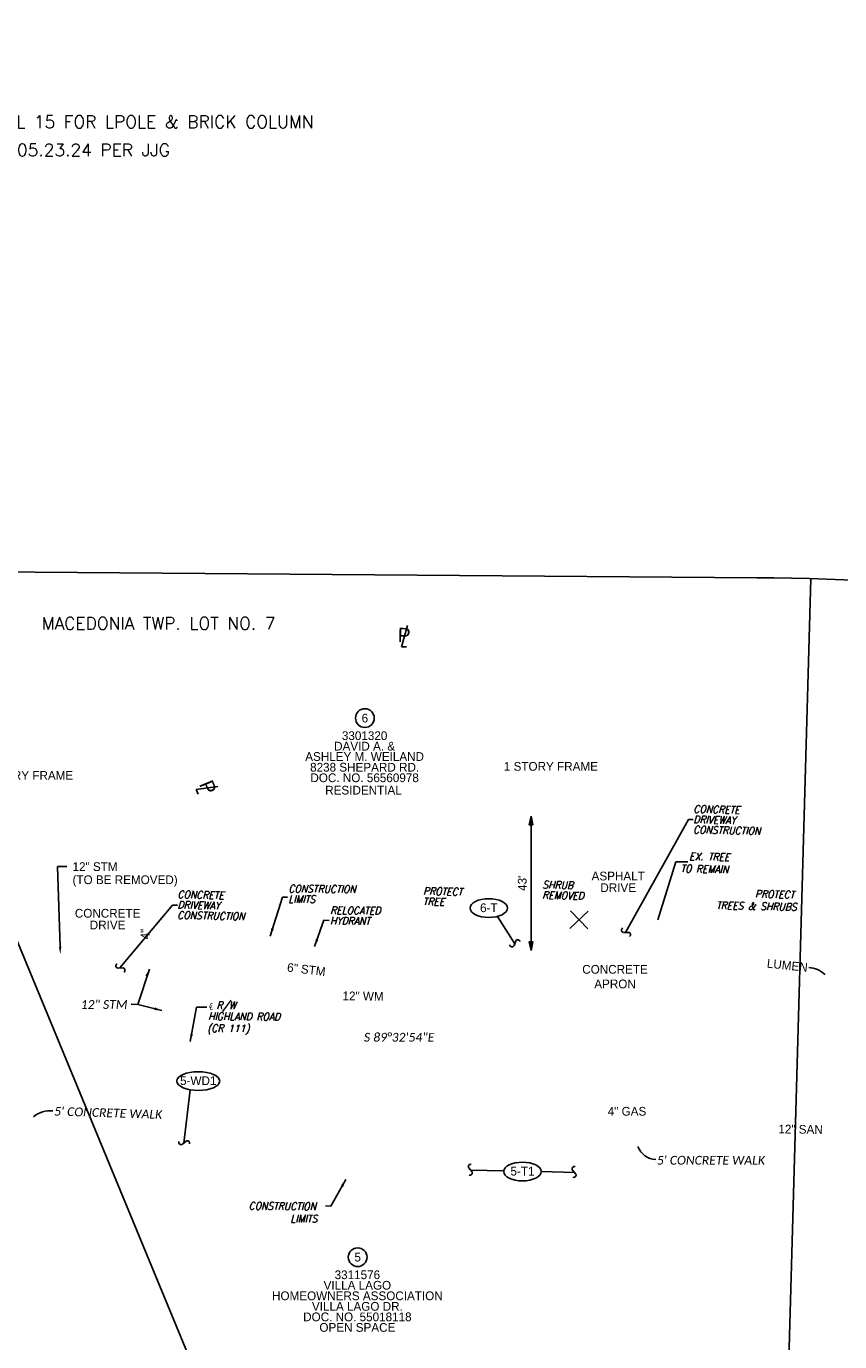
# Model space of a CAD drawing. Header units: feet. Extents: x 2244667 to 2246839, y 594935 to 597097.
# Tile 11 of 14: x 2245910 to 2246170, y 596146 to 596567. Entities that reach past the tile are written whole.
import ezdxf
from ezdxf import colors
from ezdxf.entities.mleader import LeaderData, LeaderLine
from ezdxf.enums import TextEntityAlignment as Align
from ezdxf.math import Vec2, Vec3

# ---------------------------------------------------------------- set-up
doc = ezdxf.new("R2010")
doc.units = ezdxf.units.FT
doc.header["$MEASUREMENT"] = 0
doc.layers.add('0_View_Frame_Border', color=245, linetype='Continuous', plot=False)
doc.layers.add('SC_Scratch4', color=7, linetype='Continuous', plot=False)
for name, color, linetype in [('DR_P_Text', 7, 'Continuous'), ('DR_X_Text', 7, 'Continuous'), ('DV_X_Text', 7, 'Continuous'), ('GE_X_CL_Text', 7, 'Continuous'), ('PV_P_Text', 7, 'Continuous'), ('PV_X_Text', 7, 'Continuous'), ('RW_P_Text_01', 4, 'Continuous'), ('SH_Text', 7, 'Continuous'), ('SV_X_Random_Point', 7, 'Continuous'), ('UT_X_Cable_TV_Text', 7, 'Continuous'), ('UT_X_Gas_Text', 7, 'Continuous'), ('UT_X_Sanitary_Text', 7, 'Continuous'), ('UT_X_Water_Text', 7, 'Continuous')]:
    doc.layers.add(name, color=color, linetype=linetype)
doc.styles.add('P_Slanted_Normal', font='calibrii.ttf', dxfattribs={"height": 0.14})
doc.styles.add('ROMANS', font='ROMANS.shx', dxfattribs={"height": 2.4})
doc.styles.add('Slanted Normal CL CONST', font='romans.shx', dxfattribs={"width": 0.9, "oblique": 15, "height": 14})
doc.styles.add('Slanted-Normal', font='font31.shx', dxfattribs={"height": 0.14})
doc.styles.add('Slanted-Normal LS 0.50_0', font='font31.shx')
doc.dimstyles.new('Dec-0  Slanted', dxfattribs={"dimtxt": 0.14, "dimasz": 0.14, "dimexe": 0.07, "dimexo": 0.07, "dimgap": 0.07, "dimtad": 1, "dimdec": 0, "dimzin": 3, "dimdsep": 46, "dimtxsty": 'Slanted-Normal', "dimblk": 'Dim1', "dimcen": 0, "dimclrd": 256, "dimclre": 256, "dimclrt": 256, "dimaunit": 1, "dimadec": 5, "dimazin": 3, "dimtfac": 1, "dimtdec": 0, "dimtmove": 1, "dimatfit": 0, "dimldrblk": 'Dim1', "dimfxl": 1, "dimtolj": 1, "dimtzin": 0, "dimlwd": -1, "dimlwe": -1, "dimarcsym": 0})

# ---------------------------------------------------------------- blocks, each defined once
blk = doc.blocks.new('AH2')
blk.add_solid([(8, -1.5), (0, 0), (8, 1.5)])
blk = doc.blocks.new('SQUIG')
blk.add_line((0.035, 0.029), (-0.021, -0.02))
for centre, start, end in [((-0.044, 0.008), 158.1069, 307.9876), ((0.057, 0.001), 341.0875, 128.316)]:
    blk.add_arc(centre, 0.0361, start, end)
blk = doc.blocks.new('PL')
for q in [(0.055, 0.209), (0.048, -0.132)]:
    blk.add_line((-0.034, -0.132), q)
at = {"style": 'Slanted-Normal'}
blk.add_text('P', height=0.23, dxfattribs=at).set_placement((-0.097, -0.059))
blk = doc.blocks.new('Dim1')
h = blk.add_hatch(color=4)
h.dxf.hatch_style = 1
h.paths.add_polyline_path([(0, 0), (-1, -0.2), (-1, 0.2)])
at = {"color": 4}
blk.add_lwpolyline([(0, 0), (-1, -0.2), (-1, 0.2), (0, 0)], dxfattribs=at)
blk = doc.blocks.new('*D1125')
at = {"layer": 'Defpoints', "color": 0, "transparency": 16777216}
for p in [(2246069.27, 596314.02), (2246069.15, 596270.94), (2246071.46, 596270.94)]:
    blk.add_point(p, dxfattribs=at)
at = {"layer": 'SH_Text', "linetype": 'Continuous', "transparency": 16777216}
blk.add_line((2246071.46, 596311.22), (2246071.46, 596273.74), dxfattribs=at)
at = {"layer": 'SH_Text', "transparency": 16777216, "xscale": 2.8, "yscale": 2.8, "zscale": 2.8}
for p, rotation in [((2246071.46, 596314.02), 90), ((2246071.46, 596270.94), 270)]:
    blk.add_blockref('Dim1', p, dxfattribs=dict(at, rotation=rotation))
at = {"layer": 'SH_Text', "transparency": 16777216, "insert": (2246068.66, 596292.48), "char_height": 2.8, "attachment_point": 5, "rotation": 90, "style": 'Slanted-Normal'}
blk.add_mtext("\\A1;43'", dxfattribs=at)
blk = doc.blocks.new('X')
at = {"layer": 'SV_X_Random_Point', "color": 7, "linetype": 'Continuous', "lineweight": 0}
for p, q in [((-0.0667, -0.0668), (0.0667, 0.0668)), ((-0.0667, 0.0668), (0.0667, -0.0668))]:
    blk.add_line(p, q, dxfattribs=at)

msp = doc.modelspace()

# ---------------------------------------------------------------- linework, layer by layer
at = {"layer": '0_View_Frame_Border'}
msp.add_line((2246152.76, 596090.17), (2246161.12, 596390.05), dxfattribs=at)
at = {"layer": '0_View_Frame_Border', "flags": 128}
for points in [[(2246144.07, 595700.14), (2245845.46, 596421.83, 0.049646), (2245652.86, 596781.58)], [(2245708.14, 596393.79), (2246143.8, 596390.36, -0.051679), (2246321.28, 596370.55), (2246630.44, 596303.23)]]:
    msp.add_lwpolyline(points, format="xyb", dxfattribs=at)
at = {"layer": 'DR_P_Text', "flags": 128}
for points in [[(2245949.12, 596265.01), (2245945.45, 596253.7), (2245943.22, 596253.75)], [(2245945.45, 596253.7), (2245953.1, 596251.75)]]:
    msp.add_lwpolyline(points, dxfattribs=at)
at = {"layer": 'DV_X_Text'}
for centre in [(2246018.2, 596345.4), (2246015.88, 596172.72)]:
    msp.add_circle(centre, 3, dxfattribs=at)
at = {"layer": 'GE_X_CL_Text'}
for p, q in [((2245964.18, 596252.79), (2245962.2, 596241.79)), ((2245967.53, 596252.76), (2245964.18, 596252.79))]:
    msp.add_line(p, q, dxfattribs=at)
at = {"layer": 'PV_P_Text'}
for centre, radius, start, end in [((2245917.27, 596211.3), 8.32, 83.8023, 129.9302), ((2246111.67, 596210.29), 6.3, 199.8558, 267.9555)]:
    msp.add_arc(centre, radius, start, end, dxfattribs=at)
at = {"layer": 'RW_P_Text_01'}
for p, q in [((2246121.96, 596312.93), (2246101.75, 596276.77)), ((2246123.48, 596312.9), (2246121.96, 596312.93)), ((2245991.74, 596288.01), (2245987.82, 596275.59)), ((2245993.41, 596288), (2245991.74, 596288.01)), ((2245956.53, 596285.47), (2245939.65, 596265.36)), ((2245958.15, 596285.46), (2245956.53, 596285.47)), ((2246005.04, 596280.62), (2246002.07, 596272.21)), ((2246006.71, 596280.61), (2246005.04, 596280.62)), ((2246060.74, 596281.9), (2246066.25, 596273.12)), ((2245962.23, 596226.34), (2245960.16, 596209.28)), ((2246062.73, 596200.38), (2246052.06, 596200.61)), ((2246085.37, 596199.89), (2246074.71, 596200.12)), ((2246007.24, 596189.11), (2246012.11, 596197.62)), ((2246007.24, 596189.11), (2246005.56, 596189.12))]:
    msp.add_line(p, q, dxfattribs=at)
at = {"layer": 'RW_P_Text_01', "flags": 128}
msp.add_lwpolyline([(2246112.15, 596280.73), (2246117.92, 596299.32), (2246121.69, 596299.32)], dxfattribs=at)
at = {"layer": 'RW_P_Text_01'}
for centre, major_axis, ratio in [((2246057.92, 596284.55), (6, 0), 0.5), ((2245964.78, 596229.13), (6.88, 0), 0.436117), ((2246068.71, 596200.15), (6, 0), 0.5)]:
    msp.add_ellipse(centre, major_axis=major_axis, ratio=ratio, dxfattribs=at)
at = {"layer": 'UT_X_Cable_TV_Text'}
msp.add_arc((2246159.74, 596256.63), 8.93, 47.9613, 85.2193, dxfattribs=at)

# ---------------------------------------------------------------- block references
at = {"layer": 'GE_X_CL_Text'}
for p, xscale, yscale, zscale, rotation in [((2245949.12, 596265.01), 0.3000000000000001, 0.3000000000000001, 0.3000000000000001, 249.337788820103), ((2245953.1, 596251.75), 0.3000000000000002, 0.3000000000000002, 0.3000000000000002, 166.3542067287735), ((2245962.2, 596241.79), 0.3000000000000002, 0.3000000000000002, 0.3000000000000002, 79.49686401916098)]:
    msp.add_blockref('AH2', p, dxfattribs=dict(at, xscale=xscale, yscale=yscale, zscale=zscale, rotation=rotation))
at = {"layer": 'RW_P_Text_01'}
for name, p, xscale, yscale, zscale, rotation in [('PL', (2246030.67, 596370.89, 3534245.5), 20, 20, 20, 358.7637791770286), ('PL', (2245966.81, 596322.93, 3534245.5), 20, 20, 20, 292.3432465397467), ('X', (2246086.86, 596280.79, 1045.55), 42.71316995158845, 42.71316995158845, 42.71316995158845, 358.7637791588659), ('SQUIG', (2246101.75, 596276.77), 20, 20, 20, 319.8395251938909), ('AH2', (2245987.82, 596275.59), 0.3000000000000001, 0.3000000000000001, 0.3000000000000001, 71.59041041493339), ('AH2', (2246002.07, 596272.21), 0.3000000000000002, 0.3000000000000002, 0.3000000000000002, 70.25513993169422), ('SQUIG', (2246066.2, 596273.14), 20, 20, 20, 27.9300352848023), ('SQUIG', (2245939.65, 596265.36), 20, 20, 20, 319.8395251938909), ('SQUIG', (2245960.16, 596209.28), 20, 20, 20, 358.7637791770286), ('SQUIG', (2246052.06, 596200.61), 20, 20, 20, 88.76377917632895), ('SQUIG', (2246085.37, 596199.89), 20, 20, 20, 88.76377917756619), ('AH2', (2246012.11, 596197.62), 0.3000000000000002, 0.3000000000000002, 0.3000000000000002, 240.2239949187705)]:
    msp.add_blockref(name, p, dxfattribs=dict(at, xscale=xscale, yscale=yscale, zscale=zscale, rotation=rotation))

# ---------------------------------------------------------------- texts
at = {"layer": 'DR_P_Text', "style": 'P_Slanted_Normal'}
msp.add_text('12" STM', height=2.8, dxfattribs=at).set_placement((2245927.09, 596252.26))
at = {"layer": 'DR_X_Text', "char_height": 2.8, "attachment_point": 3, "style": 'Slanted-Normal'}
for s, insert, rotation in [('4"', (2245946.32, 596277.9), 91), ('6" STM', (2246005.74, 596265.55), 353.2428)]:
    msp.add_mtext(s, dxfattribs=dict(at, insert=insert, rotation=rotation))
at = {"layer": 'DV_X_Text', "style": 'Slanted-Normal'}
for s, p in [('6', (2246018.2, 596345.4)), ('3301320', (2246018.11, 596339.77)), ('DAVID A. &', (2246018.11, 596336.4)), ('ASHLEY M. WEILAND', (2246018.11, 596333.09)), ('2 STORY FRAME', (2245909.61, 596327.04)), ('8238 SHEPARD RD.', (2246018.11, 596329.66)), ('1 STORY FRAME', (2246077.83, 596329.94)), ('DOC. NO. 56560978', (2246018.11, 596326.29)), ('RESIDENTIAL', (2246017.75, 596322.32)), ('5', (2246015.88, 596172.72)), ('3311576', (2246015.79, 596167.09)), ('VILLA LAGO', (2246015.79, 596163.72)), ('HOMEOWNERS ASSOCIATION', (2246015.79, 596160.35)), ('VILLA LAGO DR.', (2246015.79, 596156.97)), ('DOC. NO. 55018118', (2246015.79, 596153.6)), ('OPEN SPACE', (2246015.79, 596150.22))]:
    msp.add_text(s, height=2.8, dxfattribs=at).set_placement(p, align=Align.MIDDLE)
at = {"layer": 'GE_X_CL_Text', "style": 'Slanted Normal CL CONST', "oblique": 15, "width": 0.9}
for s, p in [('℄ R/W', (2245967.99, 596252.24)), ('HIGHLAND ROAD', (2245967.96, 596248.71)), ('(CR 111)', (2245967.65, 596244.86))]:
    msp.add_text(s, height=2.4, rotation=359.5483, dxfattribs=at).set_placement(p)
at = {"layer": 'PV_P_Text', "style": 'P_Slanted_Normal'}
msp.add_text("5' CONCRETE WALK", height=2.8, rotation=358.1937, dxfattribs=at).set_placement((2245918.54, 596218.1, 10.61))
msp.add_text("5' CONCRETE WALK", height=2.8, dxfattribs=at).set_placement((2246111.8, 596202.37, 10.61))
at = {"layer": 'PV_X_Text', "char_height": 2.8, "width": 15.7295, "attachment_point": 2, "line_spacing_factor": 0.8, "style": 'Slanted-Normal'}
for s, insert in [('ASPHALT\\PDRIVE', (2246099.4, 596296.21)), ('CONCRETE\\PDRIVE', (2245935.72, 596284.28))]:
    msp.add_mtext(s, dxfattribs=dict(at, insert=insert))
at = {"layer": 'PV_X_Text', "insert": (2246098.39, 596266.32), "char_height": 2.8, "width": 15.7295, "attachment_point": 2, "style": 'Slanted-Normal'}
msp.add_mtext('CONCRETE\\PAPRON', dxfattribs=at)
at = {"layer": 'RW_P_Text_01', "style": 'ROMANS'}
msp.add_text('MACEDONIA TWP. LOT NO. 7', height=4, dxfattribs=at).set_placement((2245952.07, 596373.74), align=Align.CENTER)
at = {"layer": 'RW_P_Text_01', "style": 'Slanted Normal CL CONST', "oblique": 15, "width": 0.9}
for s, rotation, p in [('CONCRETE', 358.7638, (2246123.48, 596315.08)), ('DRIVEWAY', 358.7638, (2246123.48, 596311.75)), ('CONSTRUCTION', 358.7638, (2246123.39, 596308.48)), ('EX. TREE', 358.7638, (2246122.14, 596299.94)), ('TO REMAIN', 358.7638, (2246119.34, 596296.03)), ('CONSTRUCTION', 359.5483, (2245993.67, 596289.56)), ('PROTECT', 358.7638, (2246036.84, 596288.82)), ('SHRUB', 358.7638, (2246075.1, 596290.85)), ('CONCRETE', 358.7638, (2245958.11, 596287.73)), ('DRIVEWAY', 358.7638, (2245958.11, 596284.4)), ('LIMITS', 359.5483, (2245993.65, 596286.23)), ('TREE', 358.7638, (2246036.77, 596285.49)), ('REMOVED', 358.7638, (2246075.03, 596287.52)), ('TREES & SHRUBS', 358.7638, (2246130.77, 596284.24)), ('PROTECT', 358.7638, (2246143.26, 596287.89)), ('CONSTRUCTION', 358.7638, (2245958.03, 596281.12)), ('RELOCATED', 359.5483, (2246007.07, 596282.63)), ('HYDRANT', 359.5483, (2246007.05, 596279.3)), ('CONSTRUCTION', 359.5483, (2245980.93, 596187.96)), ('LIMITS', 359.5483, (2245994.33, 596183.88))]:
    msp.add_text(s, height=2.4, rotation=rotation, dxfattribs=at).set_placement(p)
at = {"layer": 'RW_P_Text_01', "style": 'Slanted-Normal LS 0.50_0'}
for s, p in [('6-T', (2246057.92, 596284.65)), ('5-WD1', (2245964.78, 596229.24)), ('5-T1', (2246068.71, 596200.25))]:
    msp.add_text(s, height=2.8, dxfattribs=at).set_placement(p, align=Align.MIDDLE)
at = {"layer": 'SC_Scratch4', "color": 1, "style": 'ROMANS'}
for s, p in [('ADDED DND TO PARCEL 15 FOR LPOLE & BRICK COLUMN', (2245924.08, 596534.4)), ('JPS, 05.23.24 PER JJG', (2245924.08, 596525.37))]:
    msp.add_text(s, height=4, dxfattribs=at).set_placement(p, align=Align.CENTER)
at = {"layer": 'SH_Text', "insert": (2246017.91, 596244.57), "char_height": 2.8, "width": 27.9071, "attachment_point": 1, "style": 'P_Slanted_Normal'}
msp.add_mtext('S 89%%D32\'54"E', dxfattribs=at)
at = {"layer": 'UT_X_Cable_TV_Text', "style": 'Slanted-Normal'}
msp.add_text('LUMEN', height=2.8, rotation=354.0949, dxfattribs=at).set_placement((2246146.96, 596265.48))
at = {"layer": 'UT_X_Gas_Text', "style": 'Slanted-Normal'}
msp.add_text('4" GAS', height=2.8, dxfattribs=at).set_placement((2246096.05, 596218.05))
at = {"layer": 'UT_X_Sanitary_Text', "style": 'Slanted-Normal'}
msp.add_text('12" SAN', height=2.8, rotation=359.1893, dxfattribs=at).set_placement((2246150.73, 596212.38))
at = {"layer": 'UT_X_Water_Text', "style": 'Slanted-Normal'}
msp.add_text('12" WM', height=2.8, rotation=359.2002, dxfattribs=at).set_placement((2246011.01, 596255.05))

# ---------------------------------------------------------------- dimensions: what is measured, and where the dimension line sits
at = {"layer": 'SH_Text'}
dim = msp.add_linear_dim(base=(2246071.46, 596270.94), p1=(2246069.27, 596314.02), p2=(2246069.15, 596270.94), angle=90, dimstyle='Dec-0  Slanted', override={"dimpost": "'", "dimse1": 1, "dimse2": 1, "dimsd1": 0}, dxfattribs=at)
dim.commit()
dim.dimension.update_dxf_attribs({"geometry": '*D1125', "text_midpoint": (2246068.66, 596292.48)})

# ---------------------------------------------------------------- leaders
at = {"layer": 'DR_P_Text'}
ml = msp.add_multileader_mtext('Standard', dxfattribs=at)
ml.set_content('12" STM \\P(TO BE REMOVED)', color=256, style='Slanted-Normal')
ml.set_leader_properties()
ml.build(insert=Vec2(0, 0))
ml.multileader.update_dxf_attribs({"dogleg_length": 0.15, "arrow_head_size": 2.4, "scale": 20})
ctx = ml.context
ctx.base_point, ctx.scale, ctx.char_height, ctx.arrow_head_size, ctx.landing_gap_size, ctx.plane_origin = Vec3(2245922.68, 596297.82), 20, 2.8, 2.4, 1.8, Vec3(2245930.81, 596292.1)
notes = []
notes.append((ctx, [(1, (1, 1, 0), (2245919.68, 596297.82), (1, 0), 3, [(0, [(2245920.56, 596269.74)], 0, [])])]))
ctx.mtext.insert, ctx.mtext.line_spacing_factor, ctx.mtext.flow_direction = Vec3(2245924.48, 596299.22), 0.9, 5
for ctx, leaders in notes:
    for number, flags, end, landing, length, lines in leaders:
        leader = LeaderData()
        leader.index, (leader.has_last_leader_line, leader.has_dogleg_vector, leader.attachment_direction) = number, flags
        leader.last_leader_point, leader.dogleg_vector, leader.dogleg_length = Vec3(end), Vec3(landing), length
        for number, points, colour, breaks in lines:
            line = LeaderLine()
            line.index, line.vertices, line.color, line.breaks = number, Vec3.list(points), colors.encode_raw_color(colour), breaks
            leader.lines.append(line)
        ctx.leaders.append(leader)

doc.saveas('drawing.dxf')
